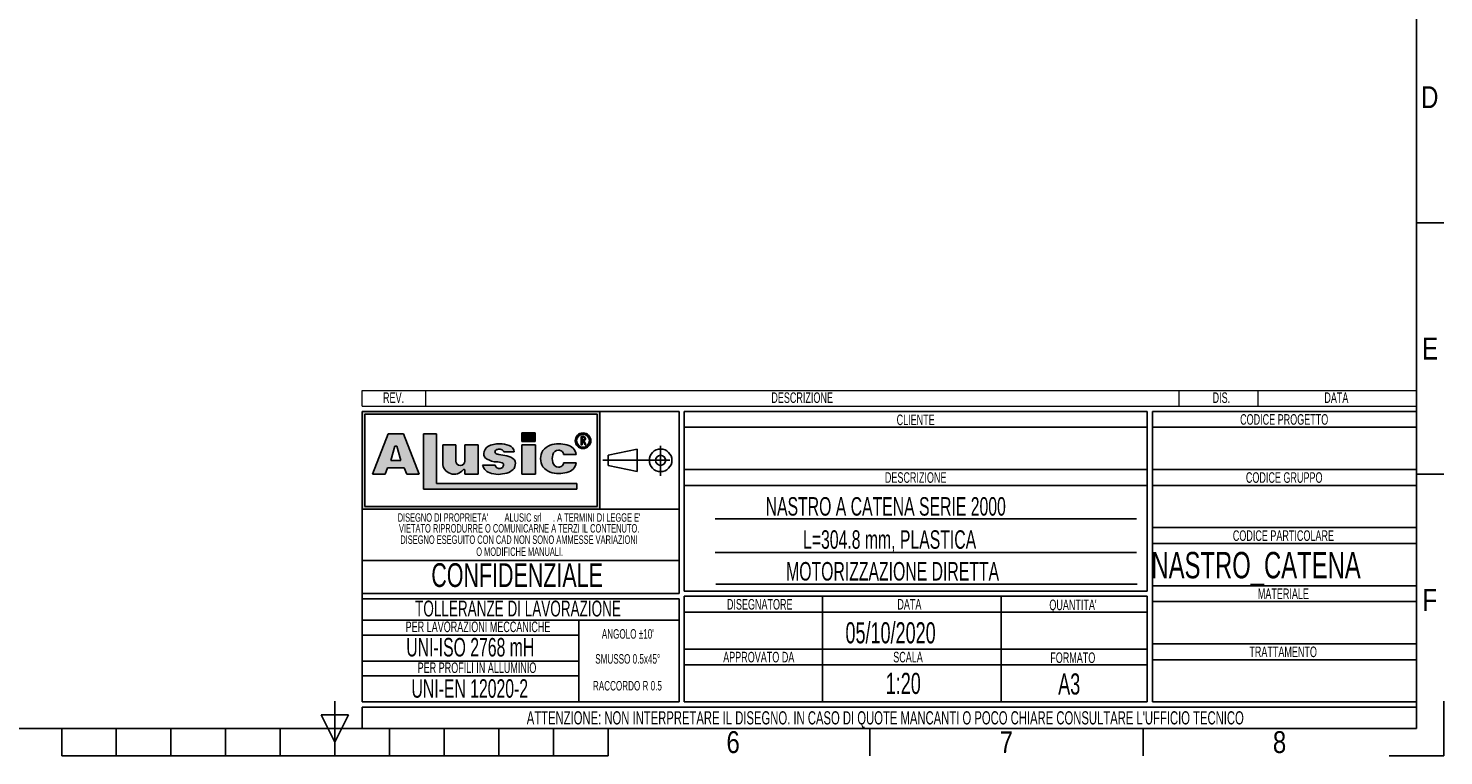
# Model space of a CAD drawing. Header units: millimetres. Extents: x 0 to 420, y 0 to 297.
# Tile 2 of 43: x 152 to 420, y 0 to 138. Entities that reach past the tile are written whole.
import ezdxf
from ezdxf.enums import TextEntityAlignment as Align

# ---------------------------------------------------------------- set-up
doc = ezdxf.new("R2010")
doc.units = ezdxf.units.MM
doc.linetypes.add('CENTERX2', pattern=[20.319999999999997, 12.7, -2.54, 2.54, -2.54])
doc.layers.add('CARTIGLIO', color=140, linetype='Continuous')
doc.styles.add('SLDTEXTSTYLE0', font='TXT', dxfattribs={"width": 0.6382978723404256})
doc.styles.add('SLDTEXTSTYLE1', font='TXT', dxfattribs={"width": 0.675})
doc.styles.add('SLDTEXTSTYLE2', font='TXT', dxfattribs={"width": 0.8214676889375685})

# ---------------------------------------------------------------- blocks, each defined once
blk = doc.blocks.new('SW_NOTE_0')
at = {"layer": 'CARTIGLIO', "color": 0, "insert": (1.968085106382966, 2.578135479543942), "char_height": 2, "attachment_point": 2, "style": 'SLDTEXTSTYLE0'}
blk.add_mtext('DIS.', dxfattribs=at)
blk = doc.blocks.new('SW_NOTE_0_1')
at = {"layer": 'CARTIGLIO', "color": 0, "insert": (7.101063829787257, 2.578135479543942), "char_height": 2, "attachment_point": 2, "style": 'SLDTEXTSTYLE0'}
blk.add_mtext('DESCRIZIONE', dxfattribs=at)
blk = doc.blocks.new('SW_NOTE_0_2')
at = {"layer": 'CARTIGLIO', "color": 0, "insert": (2.845744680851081, 2.578135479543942), "char_height": 2, "attachment_point": 2, "style": 'SLDTEXTSTYLE0'}
blk.add_mtext('DATA', dxfattribs=at)
blk = doc.blocks.new('SW_NOTE_0_3')
at = {"layer": 'CARTIGLIO', "color": 0, "insert": (2.34042553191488, 2.578135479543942), "char_height": 2, "attachment_point": 2, "style": 'SLDTEXTSTYLE0'}
blk.add_mtext('REV.', dxfattribs=at)
blk = doc.blocks.new('SW_NOTE_0_4')
at = {"layer": 'CARTIGLIO', "color": 0, "insert": (14.05585106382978, 4.511737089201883), "char_height": 3.5, "attachment_point": 2, "style": 'SLDTEXTSTYLE0'}
blk.add_mtext('UNI-EN 12020-2', dxfattribs=at)
blk = doc.blocks.new('SW_NOTE_0_5')
at = {"layer": 'CARTIGLIO', "color": 0, "insert": (13.85638297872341, 2.578135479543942), "char_height": 2, "attachment_point": 2, "style": 'SLDTEXTSTYLE0'}
blk.add_mtext('PER PROFILI IN ALLUMINIO', dxfattribs=at)
blk = doc.blocks.new('SW_NOTE_0_6')
at = {"layer": 'CARTIGLIO', "color": 0, "insert": (15.68484042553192, 4.511737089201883), "char_height": 3.5, "attachment_point": 2, "style": 'SLDTEXTSTYLE0'}
blk.add_mtext('UNI-ISO 2768 mH', dxfattribs=at)
blk = doc.blocks.new('SW_NOTE_0_7')
at = {"layer": 'CARTIGLIO', "color": 0, "insert": (18.30319148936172, 2.578135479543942), "char_height": 2, "attachment_point": 2, "style": 'SLDTEXTSTYLE0'}
blk.add_mtext('PER LAVORAZIONI MECCANICHE', dxfattribs=at)
blk = doc.blocks.new('SW_NOTE_0_8')
at = {"layer": 'CARTIGLIO', "color": 0, "insert": (8.569148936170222, 2.320321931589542), "char_height": 1.8, "attachment_point": 2, "style": 'SLDTEXTSTYLE0'}
blk.add_mtext('RACCORDO R 0.5', dxfattribs=at)
blk = doc.blocks.new('SW_NOTE_0_9')
at = {"layer": 'CARTIGLIO', "color": 0, "char_height": 1.6, "attachment_point": 2, "style": 'SLDTEXTSTYLE0'}
for s, insert in [("DISEGNO DI PROPRIETA'", (10.27659574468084, 2.062508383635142)), ('ALUSIC srl', (25.45120500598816, 2.062508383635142)), (". A TERMINI DI LEGGE E'", (39.41078027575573, 2.062508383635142))]:
    blk.add_mtext(s, dxfattribs=dict(at, insert=insert))
blk = doc.blocks.new('SW_NOTE_0_10')
at = {"layer": 'CARTIGLIO', "color": 0, "insert": (10.40425531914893, 2.062508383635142), "char_height": 1.6, "attachment_point": 2, "style": 'SLDTEXTSTYLE0'}
blk.add_mtext('O MODIFICHE MANUALI.', dxfattribs=at)
blk = doc.blocks.new('SW_NOTE_0_11')
at = {"layer": 'CARTIGLIO', "color": 0, "insert": (7.587765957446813, 2.320321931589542), "char_height": 1.8, "attachment_point": 2, "style": 'SLDTEXTSTYLE0'}
blk.add_mtext('SMUSSO 0.5x45°', dxfattribs=at)
blk = doc.blocks.new('SW_NOTE_0_12')
at = {"layer": 'CARTIGLIO', "color": 0, "insert": (27.3404255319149, 2.062508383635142), "char_height": 1.6, "attachment_point": 2, "style": 'SLDTEXTSTYLE0'}
blk.add_mtext('VIETATO RIPRODURRE O COMUNICARNE A TERZI IL CONTENUTO.', dxfattribs=at)
blk = doc.blocks.new('SW_NOTE_0_13')
at = {"layer": 'CARTIGLIO', "color": 0, "insert": (28.04255319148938, 2.062508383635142), "char_height": 1.6, "attachment_point": 2, "style": 'SLDTEXTSTYLE0'}
blk.add_mtext('DISEGNO ESEGUITO CON CAD NON SONO AMMESSE VARIAZIONI', dxfattribs=at)
blk = doc.blocks.new('SW_NOTE_0_14')
at = {"layer": 'CARTIGLIO', "color": 0, "insert": (21.07265624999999, 5.800804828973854), "char_height": 4.500000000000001, "attachment_point": 2, "style": 'SLDTEXTSTYLE1'}
blk.add_mtext('CONFIDENZIALE', dxfattribs=at)
blk = doc.blocks.new('SW_NOTE_0_15')
at = {"layer": 'CARTIGLIO', "color": 0, "insert": (23.93617021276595, 3.867203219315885), "char_height": 3, "attachment_point": 2, "style": 'SLDTEXTSTYLE0'}
blk.add_mtext('TOLLERANZE DI LAVORAZIONE', dxfattribs=at)
blk = doc.blocks.new('SW_NOTE_0_16')
at = {"layer": 'CARTIGLIO', "color": 0, "insert": (6.67819148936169, 2.320321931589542), "char_height": 1.8, "attachment_point": 2, "style": 'SLDTEXTSTYLE0'}
blk.add_mtext("ANGOLO ±10'", dxfattribs=at)
blk = doc.blocks.new('SW_NOTE_0_17')
at = {"layer": 'CARTIGLIO', "color": 0, "insert": (10.69148936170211, 2.578135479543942), "char_height": 2, "attachment_point": 2, "style": 'SLDTEXTSTYLE0'}
blk.add_mtext('CODICE PROGETTO', dxfattribs=at)
blk = doc.blocks.new('SW_NOTE_0_18')
at = {"layer": 'CARTIGLIO', "color": 0, "insert": (9.547872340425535, 2.578135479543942), "char_height": 2, "attachment_point": 2, "style": 'SLDTEXTSTYLE0'}
blk.add_mtext('CODICE GRUPPO', dxfattribs=at)
blk = doc.blocks.new('SW_NOTE_0_19')
at = {"layer": 'CARTIGLIO', "color": 0, "insert": (12.15425531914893, 2.578135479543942), "char_height": 2, "attachment_point": 2, "style": 'SLDTEXTSTYLE0'}
blk.add_mtext('CODICE PARTICOLARE', dxfattribs=at)
blk = doc.blocks.new('SW_NOTE_0_20')
at = {"layer": 'CARTIGLIO', "color": 0, "insert": (5.691489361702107, 2.578135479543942), "char_height": 2, "attachment_point": 2, "style": 'SLDTEXTSTYLE0'}
blk.add_mtext('MATERIALE', dxfattribs=at)
blk = doc.blocks.new('SW_NOTE_0_21')
at = {"layer": 'CARTIGLIO', "color": 0, "insert": (4.228723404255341, 2.578135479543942), "char_height": 2, "attachment_point": 2, "style": 'SLDTEXTSTYLE0'}
blk.add_mtext('CLIENTE', dxfattribs=at)
blk = doc.blocks.new('SW_NOTE_0_22')
at = {"layer": 'CARTIGLIO', "color": 0, "insert": (7.101063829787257, 2.578135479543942), "char_height": 2, "attachment_point": 2, "style": 'SLDTEXTSTYLE0'}
blk.add_mtext('DESCRIZIONE', dxfattribs=at)
blk = doc.blocks.new('SW_NOTE_0_23')
at = {"layer": 'CARTIGLIO', "color": 0, "insert": (5.558510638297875, 2.578135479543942), "char_height": 2, "attachment_point": 2, "style": 'SLDTEXTSTYLE0'}
blk.add_mtext("QUANTITA'", dxfattribs=at)
blk = doc.blocks.new('SW_NOTE_0_24')
at = {"layer": 'CARTIGLIO', "color": 0, "insert": (2.845744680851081, 2.578135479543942), "char_height": 2, "attachment_point": 2, "style": 'SLDTEXTSTYLE0'}
blk.add_mtext('DATA', dxfattribs=at)
blk = doc.blocks.new('SW_NOTE_0_25')
at = {"layer": 'CARTIGLIO', "color": 0, "insert": (7.606382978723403, 2.578135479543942), "char_height": 2, "attachment_point": 2, "style": 'SLDTEXTSTYLE0'}
blk.add_mtext('DISEGNATORE', dxfattribs=at)
blk = doc.blocks.new('SW_NOTE_0_26')
at = {"layer": 'CARTIGLIO', "color": 0, "insert": (5.398936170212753, 2.578135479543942), "char_height": 2, "attachment_point": 2, "style": 'SLDTEXTSTYLE0'}
blk.add_mtext('FORMATO', dxfattribs=at)
blk = doc.blocks.new('SW_NOTE_0_27')
at = {"layer": 'CARTIGLIO', "color": 0, "insert": (8.670212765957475, 2.578135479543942), "char_height": 2, "attachment_point": 2, "style": 'SLDTEXTSTYLE0'}
blk.add_mtext('APPROVATO DA', dxfattribs=at)
blk = doc.blocks.new('SW_NOTE_0_28')
at = {"layer": 'CARTIGLIO', "color": 0, "insert": (3.510638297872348, 2.578135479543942), "char_height": 2, "attachment_point": 2, "style": 'SLDTEXTSTYLE0'}
blk.add_mtext('SCALA', dxfattribs=at)
blk = doc.blocks.new('SW_NOTE_0_29')
at = {"layer": 'CARTIGLIO', "color": 0, "insert": (85.40558510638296, 3.222669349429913), "char_height": 2.5, "attachment_point": 2, "style": 'SLDTEXTSTYLE0'}
blk.add_mtext("ATTENZIONE: NON INTERPRETARE IL DISEGNO. IN CASO DI QUOTE MANCANTI O POCO CHIARE CONSULTARE L'UFFICIO TECNICO", dxfattribs=at)
blk = doc.blocks.new('SW_NOTE_0_30')
at = {"layer": 'CARTIGLIO', "color": 0, "insert": (7.526595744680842, 2.578135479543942), "char_height": 2, "attachment_point": 2, "style": 'SLDTEXTSTYLE0'}
blk.add_mtext('TRATTAMENTO', dxfattribs=at)
blk = doc.blocks.new('Cartiglio ALUSIC particolari STD')
at = {"layer": 'CARTIGLIO'}
h = blk.add_hatch(color=256, dxfattribs=at)
h.paths.add_polyline_path([(175.6752307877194, 247.7132947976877), (175.6752307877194, 229.2132947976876), (220.6752307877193, 229.2132947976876), (220.6752307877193, 247.7132947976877)], flags=0)
h.paths.add_polyline_path([(176.1752307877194, 229.7132947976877), (176.1752307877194, 247.2132947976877), (220.1752307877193, 247.2132947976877), (220.1752307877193, 229.7132947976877)], flags=0)
h = blk.add_hatch(color=256, dxfattribs=at)
h.paths.add_polyline_path([(179.9963944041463, 235.8207167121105), (180.465276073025, 237.0349162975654), (183.6345063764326, 237.0349162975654), (184.103388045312, 235.8207167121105), (186.455199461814, 235.8207167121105), (183.4874420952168, 243.5059174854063), (180.6123403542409, 243.5059174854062), (177.6445829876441, 235.8207167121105)], flags=0)
h.paths.add_polyline_path([(181.1002992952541, 238.4359343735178), (181.8750070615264, 241.1689926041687), (182.2247753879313, 241.1689926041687), (182.9994831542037, 238.4359343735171)], flags=0)
for points in [[(189.726070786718, 243.5099477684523), (187.2568362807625, 243.5099477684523), (187.2568362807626, 232.9839336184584), (216.346566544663, 232.9839336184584), (216.346566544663, 234.0739837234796), (189.726070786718, 234.0739837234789)], [(205.9157645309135, 243.6451419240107), (205.9157645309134, 242.0388308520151), (208.4026610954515, 242.0388308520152), (208.4026610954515, 243.6451419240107)], [(208.4880238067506, 241.3950893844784), (205.9157645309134, 241.3950893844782), (205.9157645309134, 235.8207167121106), (208.4880238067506, 235.8207167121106)]]:
    blk.add_hatch(color=256, dxfattribs=at).paths.add_polyline_path(points, flags=0)
h = blk.add_hatch(color=256, dxfattribs=at)
edge = h.paths.add_edge_path(flags=0)
edge.add_arc((194.2619790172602, 238.3328699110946), 0.8721260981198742, 180, 360, ccw=False)
edge.add_line((193.3898529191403, 238.3328699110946), (193.3898529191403, 241.3950893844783))
edge.add_line((193.3898529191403, 241.3950893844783), (190.9285191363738, 241.3950893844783))
edge.add_line((190.9285191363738, 241.3950893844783), (190.9285191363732, 237.9783312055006))
edge.add_arc((193.0861336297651, 237.9783312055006), 2.157614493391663, 180, 321.9680973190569)
edge.add_arc((194.9391651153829, 236.5289220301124), 0.1949400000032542, 3.751097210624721e-10, 141.9680973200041, ccw=False)
edge.add_line((195.1341051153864, 236.5289220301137), (195.1341051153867, 235.8207167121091))
edge.add_line((195.1341051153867, 235.8207167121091), (197.6148195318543, 235.8207167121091))
edge.add_line((197.6148195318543, 235.8207167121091), (197.6148195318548, 241.3950893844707))
edge.add_line((197.6148195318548, 241.3950893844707), (195.1341051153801, 241.3950893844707))
edge.add_line((195.1341051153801, 241.3950893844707), (195.1341051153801, 238.3328699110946))
h = blk.add_hatch(color=256, dxfattribs=at)
edge = h.paths.add_edge_path(flags=0)
edge.add_line((201.4260816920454, 235.8017439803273), (202.6657446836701, 235.9456470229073))
edge.add_arc((202.329266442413, 238.631519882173), 2.706867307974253, 277.1406456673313, 311.0032214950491)
edge.add_arc((203.4500368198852, 237.5679483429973), 1.178212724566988, 303.7868133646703, 347.8980612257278)
edge.add_arc((202.7591436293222, 237.8600682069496), 1.920162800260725, 343.693523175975, 381.4193527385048)
edge.add_arc((202.6211329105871, 236.5671389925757), 2.77207698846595, 46.00269433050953, 81.2509677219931)
edge.add_arc((194.8645641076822, 197.2610710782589), 42.83386613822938, 78.993004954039, 81.01866969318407)
edge.add_arc((201.791685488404, 241.2254031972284), 1.672976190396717, 238.7770991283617, 261.74465207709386, ccw=False)
edge.add_arc((201.2153024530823, 240.0677304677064), 0.3988810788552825, 114.64010585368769, 223.1865854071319, ccw=False)
edge.add_arc((201.6334056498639, 239.1857459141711), 1.374925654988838, 90.51660503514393, 115.1534325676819, ccw=False)
edge.add_arc((201.6831021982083, 239.5760411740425), 0.986530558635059, 50.694882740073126, 93.60864602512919, ccw=False)
edge.add_arc((201.9697940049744, 239.9445101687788), 0.519939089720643, 14.547573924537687, 49.4198797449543, ccw=False)
edge.add_line((202.4730635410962, 240.0751104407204), (204.4675927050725, 240.0751104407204))
edge.add_arc((203.0576035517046, 239.9357336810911), 1.416861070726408, 5.64532107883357, 71.38339334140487)
edge.add_arc((201.7960014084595, 236.355567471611), 5.212710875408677, 70.80435731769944, 90.86664277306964)
edge.add_arc((201.3918249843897, 237.7332340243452), 3.848224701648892, 85.15036290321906, 119.91204055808)
edge.add_arc((200.4630711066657, 239.596929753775), 1.774008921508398, 123.9309471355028, 174.9914571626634)
edge.add_arc((199.7112523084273, 239.6370426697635), 1.021881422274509, 173.5516105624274, 249.3813116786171)
edge.add_arc((201.1522143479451, 241.6000363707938), 3.430150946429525, 238.332046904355, 269.1908231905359)
edge.add_arc((201.2712411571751, 236.022650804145), 2.154096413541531, 64.99796384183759, 94.45891481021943, ccw=False)
edge.add_arc((202.0592687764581, 237.5956085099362), 0.398545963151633, -35.58612148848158, 72.11412463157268, ccw=False)
edge.add_arc((201.6903477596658, 237.6535955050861), 0.7512299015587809, 245.201083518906, 337.29941344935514, ccw=False)
edge.add_arc((201.6384661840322, 237.7297070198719), 0.8024620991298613, 192.55915917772, 250.8523518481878, ccw=False)
edge.add_line((200.8552053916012, 237.5552136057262), (198.4723136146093, 237.5552136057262))
edge.add_arc((200.5696156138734, 238.1164948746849), 2.1711085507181, 194.982434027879, 258.3364147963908)
edge.add_line((200.1306936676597, 235.9902164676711), (201.4260816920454, 235.8017439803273))
h = blk.add_hatch(color=256, dxfattribs=at)
edge = h.paths.add_edge_path(flags=0)
edge.add_arc((212.8489752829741, 238.2774034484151), 1.095489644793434, 191.1589777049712, 269.92854925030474, ccw=False)
edge.add_arc((213.9973597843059, 238.7808861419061), 2.335462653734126, 162.1599290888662, 197.8400709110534, ccw=False)
edge.add_arc((212.8489752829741, 239.284368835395), 1.095489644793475, 90.0714507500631, 168.8410222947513, ccw=False)
edge.add_arc((212.9558587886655, 239.5292842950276), 0.8574339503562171, 2.5666577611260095, 97.25285314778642, ccw=False)
edge.add_line((213.8124325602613, 239.5676816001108), (216.1889448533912, 239.5676816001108))
edge.add_arc((214.1254209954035, 239.3204036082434), 2.078287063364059, 6.833333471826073, 81.00039250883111)
edge.add_arc((213.0403652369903, 236.4056797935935), 5.163706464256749, 74.15176759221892, 91.31975036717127)
edge.add_arc((212.577937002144, 238.1509364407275), 3.434301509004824, 84.2596919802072, 140.8312604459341)
edge.add_arc((212.2748599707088, 238.7808861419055), 2.817144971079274, 146.8823062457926, 213.1176937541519)
edge.add_arc((212.5779370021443, 239.4108358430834), 3.434301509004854, 219.1687395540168, 275.7403080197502)
edge.add_arc((213.0403652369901, 241.1560924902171), 5.163706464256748, 268.6802496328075, 285.8482324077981)
edge.add_arc((214.1254209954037, 238.2413686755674), 2.078287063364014, 278.9996074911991, 353.1666665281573)
edge.add_line((216.1889448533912, 237.9940906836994), (213.8124325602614, 237.9940906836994))
edge.add_arc((212.9558587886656, 238.0324879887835), 0.8574339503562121, 262.7471468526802, 357.4333422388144, ccw=False)
h = blk.add_hatch(color=256, dxfattribs=at)
edge = h.paths.add_edge_path(flags=0)
edge.add_arc((217.4963133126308, 242.1652733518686), 1.479868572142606, 0, 360)
edge = h.paths.add_edge_path(flags=0)
edge.add_arc((217.4963133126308, 242.1652733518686), 1.214864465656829, 0, 360)
h = blk.add_hatch(color=256, dxfattribs=at)
edge = h.paths.add_edge_path(flags=0)
edge.add_arc((217.5944506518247, 242.5818626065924), 0.3723980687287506, 277.1406326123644, 450.0000000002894)
edge.add_line((217.5944506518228, 242.9542606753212), (217.1543350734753, 242.9542606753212))
edge.add_line((217.1543350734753, 242.9542606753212), (217.1543350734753, 241.4023140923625))
edge.add_line((217.1543350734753, 241.4023140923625), (217.3097420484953, 241.4023140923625))
edge.add_line((217.3097420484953, 241.4023140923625), (217.3097420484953, 242.2094645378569))
edge.add_line((217.3097420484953, 242.2094645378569), (217.4681345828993, 242.2094645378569))
edge.add_line((217.4681345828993, 242.2094645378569), (217.8753428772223, 241.4023140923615))
edge.add_line((217.8753428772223, 241.4023140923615), (218.0494071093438, 241.4023140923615))
edge.add_line((218.0494071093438, 241.4023140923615), (217.6407416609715, 242.212352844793))
edge = h.paths.add_edge_path(flags=0)
edge.add_line((217.3097420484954, 242.7988537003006), (217.5944506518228, 242.7988537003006))
edge.add_arc((217.5944506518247, 242.5818626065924), 0.2169910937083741, -90.00000000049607, 90.00000000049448, ccw=False)
edge.add_line((217.5944506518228, 242.3648715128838), (217.3097420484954, 242.3648715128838))
edge.add_line((217.3097420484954, 242.3648715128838), (217.3097420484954, 242.7988537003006))
at = {"color": 161, "linetype": 'Continuous', "lineweight": 18}
for p, q in [((175.6752307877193, 248.7132947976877), (175.6752307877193, 251.7132947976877)), ((175.6752307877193, 251.7132947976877), (375.3252307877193, 251.7132947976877)), ((187.6752307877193, 251.7132947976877), (187.6752307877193, 248.7132947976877)), ((330.3252307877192, 251.7132947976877), (330.3252307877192, 248.7132947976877)), ((345.3252307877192, 251.7132947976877), (345.3252307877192, 248.7132947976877)), ((375.3252307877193, 248.7132947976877), (375.3252307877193, 251.7132947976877)), ((175.6752307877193, 248.7132947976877), (375.3252307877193, 248.7132947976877))]:
    blk.add_line(p, q, dxfattribs=at)
at = {"layer": 'CARTIGLIO'}
for p, q in [((175.6752307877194, 247.7132947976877), (175.6752307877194, 229.2132947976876)), ((175.6752307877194, 247.7132947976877), (175.6752307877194, 192.7132947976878)), ((235.6752307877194, 247.7132947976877), (175.6752307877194, 247.7132947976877)), ((220.6752307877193, 247.7132947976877), (175.6752307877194, 247.7132947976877)), ((175.6752307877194, 247.7132947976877), (175.6752307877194, 229.2132947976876)), ((175.6752307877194, 247.7132947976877), (175.6752307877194, 213.2641084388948)), ((176.1752307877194, 229.7132947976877), (176.1752307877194, 247.2132947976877)), ((176.1752307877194, 247.2132947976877), (176.1752307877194, 229.7132947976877)), ((176.1752307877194, 247.2132947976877), (220.1752307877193, 247.2132947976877)), ((220.1752307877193, 247.2132947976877), (176.1752307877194, 247.2132947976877)), ((220.1752307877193, 247.2132947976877), (220.1752307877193, 229.7132947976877)), ((220.1752307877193, 229.7132947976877), (220.1752307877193, 247.2132947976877)), ((220.6752307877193, 229.2132947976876), (220.6752307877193, 247.7132947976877)), ((220.6752307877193, 247.7132947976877), (220.6752307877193, 229.2132947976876)), ((235.6752307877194, 213.2641084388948), (235.6752307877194, 247.7132947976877)), ((324.3252307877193, 247.7132947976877), (236.6752307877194, 247.7132947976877)), ((236.6752307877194, 247.7132947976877), (236.6752307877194, 213.7132947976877)), ((324.3252307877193, 213.7132947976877), (324.3252307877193, 247.7132947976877)), ((375.3252307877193, 247.7132947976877), (325.3252307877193, 247.7132947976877)), ((325.3252307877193, 247.7132947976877), (325.3252307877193, 192.7132947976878)), ((375.3252307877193, 192.7132947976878), (375.3252307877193, 247.7132947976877)), ((236.6752307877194, 244.7132947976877), (324.3252307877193, 244.7132947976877)), ((325.3252307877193, 244.7132947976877), (375.3252307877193, 244.7132947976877)), ((180.6123403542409, 243.5059174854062), (177.6445829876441, 235.8207167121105)), ((177.6445829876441, 235.8207167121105), (180.6123403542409, 243.5059174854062)), ((183.4874420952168, 243.5059174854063), (180.6123403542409, 243.5059174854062)), ((180.6123403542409, 243.5059174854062), (183.4874420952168, 243.5059174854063)), ((186.455199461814, 235.8207167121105), (183.4874420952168, 243.5059174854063)), ((186.455199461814, 235.8207167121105), (183.4874420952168, 243.5059174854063)), ((189.726070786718, 243.5099477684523), (187.2568362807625, 243.5099477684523)), ((187.2568362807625, 243.5099477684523), (187.2568362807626, 232.9839336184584)), ((189.726070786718, 243.5099477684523), (187.2568362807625, 243.5099477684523)), ((187.2568362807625, 243.5099477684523), (187.2568362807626, 232.9839336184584)), ((189.726070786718, 234.0739837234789), (189.726070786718, 243.5099477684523)), ((189.726070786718, 234.0739837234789), (189.726070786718, 243.5099477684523)), ((190.9285191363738, 241.3950893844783), (190.9285191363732, 237.9783312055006)), ((193.3898529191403, 241.3950893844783), (190.9285191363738, 241.3950893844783)), ((193.3898529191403, 241.3950893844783), (190.9285191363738, 241.3950893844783)), ((190.9285191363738, 241.3950893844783), (190.9285191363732, 237.9783312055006)), ((193.3898529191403, 238.3328699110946), (193.3898529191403, 241.3950893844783)), ((193.3898529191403, 241.3950893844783), (193.3898529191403, 238.3328699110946)), ((197.6148195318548, 241.3950893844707), (195.1341051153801, 241.3950893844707)), ((195.1341051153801, 241.3950893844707), (195.1341051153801, 238.3328699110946)), ((195.1341051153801, 241.3950893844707), (195.1341051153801, 238.3328699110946)), ((197.6148195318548, 241.3950893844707), (195.1341051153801, 241.3950893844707)), ((197.6148195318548, 241.3950893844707), (197.6148195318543, 235.8207167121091)), ((197.6148195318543, 235.8207167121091), (197.6148195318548, 241.3950893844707)), ((208.4026610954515, 243.6451419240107), (205.9157645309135, 243.6451419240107)), ((205.9157645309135, 243.6451419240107), (205.9157645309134, 242.0388308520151)), ((205.9157645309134, 242.0388308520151), (205.9157645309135, 243.6451419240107)), ((205.9157645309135, 243.6451419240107), (208.4026610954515, 243.6451419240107)), ((205.9157645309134, 242.0388308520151), (208.4026610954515, 242.0388308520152)), ((208.4026610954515, 242.0388308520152), (205.9157645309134, 242.0388308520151)), ((208.4880238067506, 241.3950893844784), (205.9157645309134, 241.3950893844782)), ((205.9157645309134, 241.3950893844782), (205.9157645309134, 235.8207167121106)), ((205.9157645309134, 241.3950893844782), (208.4880238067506, 241.3950893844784)), ((205.9157645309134, 235.8207167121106), (205.9157645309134, 241.3950893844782)), ((208.4026610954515, 243.6451419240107), (208.4026610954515, 242.0388308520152)), ((208.4026610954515, 242.0388308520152), (208.4026610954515, 243.6451419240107)), ((208.4880238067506, 235.8207167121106), (208.4880238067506, 241.3950893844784)), ((208.4880238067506, 241.3950893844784), (208.4880238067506, 235.8207167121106)), ((217.1543350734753, 241.4023140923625), (217.1543350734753, 242.9542606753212)), ((217.1543350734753, 241.4023140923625), (217.1543350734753, 242.9542606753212)), ((217.1543350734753, 242.9542606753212), (217.5944506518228, 242.9542606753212)), ((217.1543350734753, 242.9542606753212), (217.5944506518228, 242.9542606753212)), ((217.1543350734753, 241.4023140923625), (217.3097420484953, 241.4023140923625)), ((217.3097420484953, 241.4023140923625), (217.1543350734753, 241.4023140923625)), ((217.3097420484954, 242.7988537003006), (217.5944506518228, 242.7988537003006)), ((217.3097420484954, 242.3648715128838), (217.3097420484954, 242.7988537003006)), ((217.3097420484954, 242.3648715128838), (217.3097420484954, 242.7988537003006)), ((217.3097420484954, 242.7988537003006), (217.5944506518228, 242.7988537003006)), ((217.3097420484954, 242.3648715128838), (217.5944506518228, 242.3648715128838)), ((217.5944506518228, 242.3648715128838), (217.3097420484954, 242.3648715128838)), ((217.3097420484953, 242.2094645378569), (217.3097420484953, 241.4023140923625)), ((217.3097420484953, 241.4023140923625), (217.3097420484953, 242.2094645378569)), ((217.4681345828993, 242.2094645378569), (217.3097420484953, 242.2094645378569)), ((217.3097420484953, 242.2094645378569), (217.4681345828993, 242.2094645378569)), ((217.8753428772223, 241.4023140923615), (217.4681345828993, 242.2094645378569)), ((217.4681345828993, 242.2094645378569), (217.8753428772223, 241.4023140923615)), ((217.6407416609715, 242.212352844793), (218.0494071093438, 241.4023140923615)), ((217.6407416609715, 242.212352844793), (218.0494071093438, 241.4023140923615)), ((217.8753428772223, 241.4023140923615), (218.0494071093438, 241.4023140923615)), ((218.0494071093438, 241.4023140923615), (217.8753428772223, 241.4023140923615)), ((181.1002992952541, 238.4359343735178), (181.8750070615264, 241.1689926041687)), ((181.8750070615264, 241.1689926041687), (181.1002992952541, 238.4359343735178)), ((181.8750070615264, 241.1689926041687), (182.2247753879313, 241.1689926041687)), ((181.8750070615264, 241.1689926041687), (182.2247753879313, 241.1689926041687)), ((182.2247753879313, 241.1689926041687), (182.9994831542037, 238.4359343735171)), ((182.2247753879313, 241.1689926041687), (182.9994831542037, 238.4359343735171)), ((202.4730635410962, 240.0751104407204), (204.4675927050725, 240.0751104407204)), ((204.4675927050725, 240.0751104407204), (202.4730635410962, 240.0751104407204)), ((213.8124325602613, 239.5676816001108), (216.1889448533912, 239.5676816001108)), ((213.8124325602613, 239.5676816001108), (216.1889448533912, 239.5676816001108)), ((222.2665680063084, 239.420334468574), (227.759141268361, 240.6015329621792)), ((222.2665680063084, 239.420334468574), (222.2665680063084, 237.5062551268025)), ((227.759141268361, 240.6015329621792), (227.7591412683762, 236.3250566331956)), ((179.9963944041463, 235.8207167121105), (180.465276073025, 237.0349162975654)), ((179.9963944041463, 235.8207167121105), (180.465276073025, 237.0349162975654)), ((180.465276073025, 237.0349162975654), (183.6345063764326, 237.0349162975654)), ((180.465276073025, 237.0349162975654), (183.6345063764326, 237.0349162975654)), ((182.9994831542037, 238.4359343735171), (181.1002992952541, 238.4359343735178)), ((181.1002992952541, 238.4359343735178), (182.9994831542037, 238.4359343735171)), ((184.103388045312, 235.8207167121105), (183.6345063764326, 237.0349162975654)), ((183.6345063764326, 237.0349162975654), (184.103388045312, 235.8207167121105)), ((195.1341051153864, 236.5289220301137), (195.1341051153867, 235.8207167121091)), ((195.1341051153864, 236.5289220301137), (195.1341051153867, 235.8207167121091)), ((200.8552053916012, 237.5552136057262), (198.4723136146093, 237.5552136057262)), ((200.8552053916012, 237.5552136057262), (198.4723136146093, 237.5552136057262)), ((200.1306936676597, 235.9902164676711), (201.4260816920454, 235.8017439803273)), ((200.1306936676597, 235.9902164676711), (201.4260816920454, 235.8017439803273)), ((201.4260816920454, 235.8017439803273), (202.6657446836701, 235.9456470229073)), ((201.4260816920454, 235.8017439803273), (202.6657446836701, 235.9456470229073)), ((216.1889448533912, 237.9940906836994), (213.8124325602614, 237.9940906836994)), ((213.8124325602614, 237.9940906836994), (216.1889448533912, 237.9940906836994)), ((222.2665680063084, 237.5062551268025), (227.7591412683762, 236.3250566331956)), ((236.6752307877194, 236.7132947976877), (324.3252307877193, 236.7132947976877)), ((325.3252307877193, 236.7132947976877), (375.3252307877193, 236.7132947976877)), ((177.6445829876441, 235.8207167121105), (179.9963944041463, 235.8207167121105)), ((177.6445829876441, 235.8207167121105), (179.9963944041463, 235.8207167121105)), ((184.103388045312, 235.8207167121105), (186.455199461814, 235.8207167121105)), ((184.103388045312, 235.8207167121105), (186.455199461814, 235.8207167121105)), ((216.346566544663, 234.0739837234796), (189.726070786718, 234.0739837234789)), ((216.346566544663, 234.0739837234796), (189.726070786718, 234.0739837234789)), ((195.1341051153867, 235.8207167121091), (197.6148195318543, 235.8207167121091)), ((197.6148195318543, 235.8207167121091), (195.1341051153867, 235.8207167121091)), ((205.9157645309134, 235.8207167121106), (208.4880238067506, 235.8207167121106)), ((208.4880238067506, 235.8207167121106), (205.9157645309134, 235.8207167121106)), ((216.346566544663, 232.9839336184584), (216.346566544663, 234.0739837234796)), ((216.346566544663, 232.9839336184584), (216.346566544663, 234.0739837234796)), ((236.6752307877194, 233.7132947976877), (324.3252307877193, 233.7132947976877)), ((325.3252307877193, 233.7132947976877), (375.3252307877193, 233.7132947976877)), ((187.2568362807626, 232.9839336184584), (216.346566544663, 232.9839336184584)), ((187.2568362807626, 232.9839336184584), (216.346566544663, 232.9839336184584)), ((175.6752307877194, 229.2132947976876), (220.6752307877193, 229.2132947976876)), ((175.6752307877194, 229.2132947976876), (235.6752307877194, 229.2132947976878)), ((220.1752307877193, 229.7132947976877), (176.1752307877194, 229.7132947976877)), ((176.1752307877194, 229.7132947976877), (220.1752307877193, 229.7132947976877)), ((322.3252307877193, 227.3799614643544), (242.5002307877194, 227.3799614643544)), ((325.3252307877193, 225.7132947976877), (375.3252307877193, 225.7132947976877)), ((325.3252307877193, 222.7132947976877), (375.3252307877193, 222.7132947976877)), ((242.5002307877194, 221.0217416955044), (322.3252307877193, 221.0217416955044)), ((235.6752307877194, 219.4779138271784), (175.6752307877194, 219.4779138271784)), ((242.6228336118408, 215.0313303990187), (322.4478336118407, 215.0313303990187)), ((325.3252307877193, 214.7132947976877), (375.3252307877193, 214.7132947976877)), ((235.6752307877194, 213.2641084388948), (175.6752307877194, 213.2641084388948)), ((175.6752307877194, 212.2641084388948), (235.6752307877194, 212.2641084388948)), ((175.6752307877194, 212.2641084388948), (175.6752307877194, 192.7132947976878)), ((235.6752307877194, 192.7132947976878), (235.6752307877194, 212.2641084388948)), ((236.6752307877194, 213.7132947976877), (324.3252307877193, 213.7132947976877)), ((236.6752307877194, 212.7132947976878), (324.3252307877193, 212.7132947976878)), ((236.6752307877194, 192.7132947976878), (236.6752307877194, 212.7132947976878)), ((262.8472277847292, 212.7132947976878), (262.8472277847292, 192.7132947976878)), ((296.6722277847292, 212.7132947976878), (296.6722277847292, 192.7132947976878)), ((324.3252307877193, 212.7132947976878), (324.3252307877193, 192.7132947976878)), ((236.6752307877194, 209.7132947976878), (324.3252307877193, 209.7132947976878)), ((325.3252307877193, 211.7132947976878), (375.3252307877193, 211.7132947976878)), ((235.6612716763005, 208.2042541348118), (175.6612716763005, 208.2042541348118)), ((216.684767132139, 192.7132947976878), (216.684767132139, 208.2042541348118)), ((175.6752307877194, 205.3858848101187), (216.684767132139, 205.3858848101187)), ((236.6752307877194, 202.7132947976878), (324.3252307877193, 202.7132947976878)), ((325.3252307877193, 203.7132947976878), (375.3252307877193, 203.7132947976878)), ((216.684767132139, 200.4587744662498), (175.6752307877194, 200.4587744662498)), ((236.6752307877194, 199.7132947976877), (324.3252307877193, 199.7132947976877)), ((325.3252307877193, 200.7132947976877), (375.3252307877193, 200.7132947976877)), ((175.6891898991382, 197.6792182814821), (216.6987262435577, 197.6792182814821)), ((175.6752307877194, 192.7132947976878), (235.6752307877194, 192.7132947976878)), ((375.3252307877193, 191.7132947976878), (175.6752307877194, 191.7132947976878)), ((175.6752307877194, 191.7132947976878), (175.6752307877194, 187.7132947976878)), ((324.3252307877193, 192.7132947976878), (236.6752307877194, 192.7132947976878)), ((325.3252307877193, 192.7132947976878), (375.3252307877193, 192.7132947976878)), ((375.3252307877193, 187.7132947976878), (375.3252307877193, 191.7132947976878)), ((175.6752307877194, 187.7132947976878), (375.3252307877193, 187.7132947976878))]:
    blk.add_line(p, q, dxfattribs=at)
at = {"layer": 'CARTIGLIO', "linetype": 'CENTERX2'}
for p, q in [((232.1939749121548, 241.2151324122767), (232.1939749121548, 235.5497603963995)), ((221.2625504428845, 238.4632947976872), (235.0879111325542, 238.4632947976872))]:
    blk.add_line(p, q, dxfattribs=at)
at = {"layer": 'CARTIGLIO', "linetype": 'Continuous'}
blk.add_line((175.6736628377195, 187.7132947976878), (375.3252307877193, 187.7132947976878), dxfattribs=at)
at = {"layer": 'CARTIGLIO'}
for centre, radius in [((217.4963133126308, 242.1652733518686), 1.479868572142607), ((217.4963133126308, 242.1652733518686), 1.479868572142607), ((217.4963133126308, 242.1652733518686), 1.214864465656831), ((217.4963133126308, 242.1652733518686), 1.214864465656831), ((232.1939749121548, 238.4632947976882), 2.138238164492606), ((232.1939749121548, 238.4632947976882), 0.9570396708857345)]:
    blk.add_circle(centre, radius, dxfattribs=at)
for centre, radius, start, end in [((201.3918249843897, 237.7332340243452), 3.848224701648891, 85.15036290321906, 119.91204055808), ((201.3918249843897, 237.7332340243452), 3.848224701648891, 85.15036290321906, 119.91204055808), ((201.7960014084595, 236.355567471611), 5.212710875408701, 70.80435731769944, 90.86664277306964), ((201.7960014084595, 236.355567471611), 5.212710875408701, 70.80435731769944, 90.86664277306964), ((203.0576035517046, 239.9357336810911), 1.416861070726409, 5.64532107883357, 71.38339334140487), ((203.0576035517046, 239.9357336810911), 1.416861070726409, 5.64532107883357, 71.38339334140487), ((212.577937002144, 238.1509364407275), 3.434301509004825, 84.2596919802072, 140.8312604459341), ((212.577937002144, 238.1509364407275), 3.434301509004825, 84.2596919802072, 140.8312604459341), ((213.0403652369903, 236.4056797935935), 5.163706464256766, 74.15176759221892, 91.31975036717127), ((213.0403652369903, 236.4056797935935), 5.163706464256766, 74.15176759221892, 91.31975036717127), ((214.1254209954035, 239.3204036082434), 2.078287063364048, 6.833333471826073, 81.00039250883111), ((214.1254209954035, 239.3204036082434), 2.078287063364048, 6.833333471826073, 81.00039250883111), ((217.5944506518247, 242.5818626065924), 0.3723980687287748, 277.1406326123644, 90.00000000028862), ((217.5944506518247, 242.5818626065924), 0.3723980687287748, 277.1406326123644, 90.00000000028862), ((217.5944506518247, 242.5818626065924), 0.2169910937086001, 269.9999999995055, 90.00000000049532), ((217.5944506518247, 242.5818626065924), 0.2169910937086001, 269.9999999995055, 90.00000000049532), ((199.7112523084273, 239.6370426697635), 1.021881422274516, 173.5516105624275, 249.381311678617), ((199.7112523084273, 239.6370426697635), 1.021881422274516, 173.5516105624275, 249.381311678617), ((200.4630711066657, 239.596929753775), 1.774008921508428, 123.9309471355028, 174.9914571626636), ((200.4630711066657, 239.596929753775), 1.774008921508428, 123.9309471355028, 174.9914571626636), ((201.1522143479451, 241.6000363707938), 3.430150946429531, 238.332046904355, 269.1908231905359), ((201.1522143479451, 241.6000363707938), 3.430150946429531, 238.332046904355, 269.1908231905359), ((201.2153024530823, 240.0677304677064), 0.3988810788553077, 114.6401058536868, 223.1865854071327), ((201.2153024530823, 240.0677304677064), 0.3988810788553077, 114.6401058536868, 223.1865854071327), ((201.791685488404, 241.2254031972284), 1.672976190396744, 238.7770991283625, 261.7446520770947), ((201.791685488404, 241.2254031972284), 1.672976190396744, 238.7770991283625, 261.7446520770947), ((201.6334056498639, 239.1857459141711), 1.374925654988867, 90.51660503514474, 115.1534325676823), ((201.6334056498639, 239.1857459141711), 1.374925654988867, 90.51660503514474, 115.1534325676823), ((194.8645641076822, 197.2610710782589), 42.8338661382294, 78.993004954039, 81.01866969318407), ((194.8645641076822, 197.2610710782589), 42.8338661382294, 78.993004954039, 81.01866969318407), ((201.6831021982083, 239.5760411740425), 0.9865305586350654, 50.69488274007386, 93.60864602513), ((201.6831021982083, 239.5760411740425), 0.9865305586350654, 50.69488274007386, 93.60864602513), ((201.9697940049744, 239.9445101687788), 0.5199390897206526, 14.54757392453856, 49.41987974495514), ((201.9697940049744, 239.9445101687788), 0.5199390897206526, 14.54757392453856, 49.41987974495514), ((202.6211329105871, 236.5671389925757), 2.772076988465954, 46.00269433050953, 81.2509677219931), ((202.6211329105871, 236.5671389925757), 2.772076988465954, 46.00269433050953, 81.2509677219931), ((212.2748599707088, 238.7808861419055), 2.81714497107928, 146.8823062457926, 213.1176937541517), ((212.2748599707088, 238.7808861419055), 2.81714497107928, 146.8823062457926, 213.1176937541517), ((213.9973597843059, 238.7808861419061), 2.335462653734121, 162.159929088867, 197.8400709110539), ((213.9973597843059, 238.7808861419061), 2.335462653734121, 162.159929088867, 197.8400709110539), ((212.8489752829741, 239.284368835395), 1.09548964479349, 90.07145075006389, 168.8410222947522), ((212.8489752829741, 239.284368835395), 1.09548964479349, 90.07145075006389, 168.8410222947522), ((212.9558587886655, 239.5292842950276), 0.8574339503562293, 2.566657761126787, 97.25285314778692), ((212.9558587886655, 239.5292842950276), 0.8574339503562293, 2.566657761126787, 97.25285314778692), ((193.0861336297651, 237.9783312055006), 2.157614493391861, 180, 321.9680973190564), ((193.0861336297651, 237.9783312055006), 2.157614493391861, 180, 321.9680973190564), ((194.2619790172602, 238.3328699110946), 0.872126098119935, 180, 0), ((194.2619790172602, 238.3328699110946), 0.872126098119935, 180, 0), ((194.9391651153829, 236.5289220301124), 0.1949400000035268, 3.759104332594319e-10, 141.9680973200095), ((194.9391651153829, 236.5289220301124), 0.1949400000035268, 3.759104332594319e-10, 141.9680973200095), ((200.5696156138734, 238.1164948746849), 2.171108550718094, 194.982434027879, 258.3364147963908), ((200.5696156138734, 238.1164948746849), 2.171108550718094, 194.982434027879, 258.3364147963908), ((201.6384661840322, 237.7297070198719), 0.8024620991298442, 192.5591591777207, 250.8523518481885), ((201.6384661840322, 237.7297070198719), 0.8024620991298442, 192.5591591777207, 250.8523518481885), ((201.2712411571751, 236.022650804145), 2.154096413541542, 64.99796384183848, 94.45891481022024), ((201.2712411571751, 236.022650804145), 2.154096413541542, 64.99796384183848, 94.45891481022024), ((201.6903477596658, 237.6535955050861), 0.7512299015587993, 245.2010835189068, 337.299413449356), ((201.6903477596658, 237.6535955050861), 0.7512299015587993, 245.2010835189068, 337.299413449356), ((202.0592687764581, 237.5956085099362), 0.3985459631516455, 324.4138785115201, 72.11412463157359), ((202.0592687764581, 237.5956085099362), 0.3985459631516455, 324.4138785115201, 72.11412463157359), ((202.329266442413, 238.631519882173), 2.706867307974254, 277.1406456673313, 311.0032214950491), ((202.329266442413, 238.631519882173), 2.706867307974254, 277.1406456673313, 311.0032214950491), ((203.4500368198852, 237.5679483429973), 1.178212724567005, 303.7868133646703, 347.898061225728), ((203.4500368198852, 237.5679483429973), 1.178212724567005, 303.7868133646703, 347.898061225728), ((202.7591436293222, 237.8600682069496), 1.920162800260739, 343.6935231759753, 21.41935273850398), ((202.7591436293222, 237.8600682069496), 1.920162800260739, 343.6935231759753, 21.41935273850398), ((212.5779370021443, 239.4108358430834), 3.434301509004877, 219.1687395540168, 275.7403080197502), ((212.5779370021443, 239.4108358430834), 3.434301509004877, 219.1687395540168, 275.7403080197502), ((212.8489752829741, 238.2774034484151), 1.095489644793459, 191.1589777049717, 269.9285492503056), ((212.8489752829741, 238.2774034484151), 1.095489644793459, 191.1589777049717, 269.9285492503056), ((212.9558587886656, 238.0324879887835), 0.8574339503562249, 262.7471468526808, 357.4333422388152), ((212.9558587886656, 238.0324879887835), 0.8574339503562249, 262.7471468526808, 357.4333422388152), ((213.0403652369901, 241.1560924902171), 5.163706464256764, 268.6802496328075, 285.8482324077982), ((213.0403652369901, 241.1560924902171), 5.163706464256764, 268.6802496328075, 285.8482324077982), ((214.1254209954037, 238.2413686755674), 2.078287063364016, 278.9996074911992, 353.1666665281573), ((214.1254209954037, 238.2413686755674), 2.078287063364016, 278.9996074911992, 353.1666665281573)]:
    blk.add_arc(centre, radius, start, end, dxfattribs=at)
at = {"layer": 'CARTIGLIO', "color": 140}
for name, p in [('SW_NOTE_0_3', (179.2724530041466, 248.75167344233)), ('SW_NOTE_0_1', (251.8960644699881, 248.75167344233)), ('SW_NOTE_0', (336.4240000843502, 248.75167344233)), ('SW_NOTE_0_2', (357.3252307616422, 248.75167344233)), ('SW_NOTE_0_21', (276.2668975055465, 244.5549423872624)), ('SW_NOTE_0_17', (339.5988422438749, 244.6271836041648)), ('SW_NOTE_0_22', (273.3960644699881, 233.6271836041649)), ('SW_NOTE_0_18', (340.7418972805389, 233.6271836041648)), ('SW_NOTE_0_9', (180.6752322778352, 226.3745778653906)), ('SW_NOTE_0_12', (178.05745774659, 224.3284193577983)), ('SW_NOTE_0_19', (337.9891200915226, 222.6271836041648)), ('SW_NOTE_0_13', (177.3396818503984, 222.1825085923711)), ('SW_NOTE_0_10', (195.0941192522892, 219.9062941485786)), ('SW_NOTE_0_14', (183.9404302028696, 213.1822066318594)), ('SW_NOTE_0_15', (181.241582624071, 208.0326370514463)), ('SW_NOTE_0_25', (243.3579844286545, 209.627183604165)), ('SW_NOTE_0_24', (276.4610510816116, 209.6271836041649)), ('SW_NOTE_0_23', (304.7338892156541, 209.5155482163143)), ('SW_NOTE_0_20', (344.447453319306, 211.6271836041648)), ('SW_NOTE_0_7', (179.3044986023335, 205.3623966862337)), ('SW_NOTE_0_16', (219.2991583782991, 204.1754591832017)), ('SW_NOTE_0_6', (180.4564224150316, 200.3147666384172)), ('SW_NOTE_0_11', (218.376658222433, 199.448422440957)), ('SW_NOTE_0_27', (242.1107618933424, 199.6271836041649)), ('SW_NOTE_0_28', (275.5374398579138, 199.6271836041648)), ('SW_NOTE_0_26', (304.8547222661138, 199.5155482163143)), ('SW_NOTE_0_30', (342.5668974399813, 200.6271836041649)), ('SW_NOTE_0_5', (183.5629035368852, 197.6169170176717)), ('SW_NOTE_0_4', (181.9901011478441, 192.5036875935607)), ('SW_NOTE_0_8', (217.3354083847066, 194.3659799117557)), ('SW_NOTE_0_29', (189.3353167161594, 187.7306559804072))]:
    blk.add_blockref(name, p, dxfattribs=at)
for tag, height, style, width, p in [('AUTOATTR1', 3.5, 'SLDTEXTSTYLE0', 0.6382978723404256, (284.730617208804, 231.4146332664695)), ('AUTOATTR2', 3.5, 'SLDTEXTSTYLE0', 0.6382978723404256, (283.5554421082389, 225.136016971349)), ('AUTOATTR6', 5, 'SLDTEXTSTYLE1', 0.675, (353.201965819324, 221.0084733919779)), ('AUTOATTR11', 3.5, 'SLDTEXTSTYLE0', 0.6382978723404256, (284.5664109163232, 219.1248268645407)), ('AUTOATTR8', 4, 'SLDTEXTSTYLE0', 0.6382978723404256, (280.9485514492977, 207.716756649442)), ('AUTOATTR9', 4, 'SLDTEXTSTYLE0', 0.6382978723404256, (279.8263282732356, 198.1376937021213)), ('AUTOATTR0', 4, 'SLDTEXTSTYLE0', 0.6382978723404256, (310.736666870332, 198.0260583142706))]:
    blk.add_attdef(tag, text='', height=height, dxfattribs=dict(at, style=style, width=width)).set_placement(p, align=Align.TOP_CENTER)
for tag in ['AUTOATTR3', 'AUTOATTR4', 'AUTOATTR5', 'AUTOATTR7', 'AUTOATTR10', 'AUTOATTR12', 'AUTOATTR13']:
    blk.add_attdef(tag, (0, 0), '', height=4, dxfattribs=at)

msp = doc.modelspace()

# ---------------------------------------------------------------- linework, layer by layer
at = {"layer": 'CARTIGLIO', "linetype": 'Continuous'}
for p, q in [((414.8273971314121, 5.171001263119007), (414.8273971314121, 291.8225690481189)), ((420.0016131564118, 100.8939977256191), (414.8273971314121, 100.8939977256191)), ((420.0016131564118, 53.29121029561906), (414.8273971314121, 53.29121029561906)), ((210.0037561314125, 5.171001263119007), (210.0037561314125, 10.34521728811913)), ((420.0016131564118, -0.003214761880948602), (420.0016131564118, 10.34521728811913)), ((207.4166481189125, 7.758109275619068), (212.5908641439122, 7.758109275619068)), ((210.0037561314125, 2.583893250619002), (207.4166481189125, 7.758109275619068)), ((212.5908641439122, 7.758109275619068), (210.0037561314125, 2.583893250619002)), ((5.180115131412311, 5.171001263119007), (414.8273971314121, 5.171001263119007)), ((158.2615958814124, -0.003214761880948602), (158.2615958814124, 5.171001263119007)), ((168.6100279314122, -0.003214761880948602), (168.6100279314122, 5.171001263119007)), ((178.9584599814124, -0.003214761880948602), (178.9584599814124, 5.171001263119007)), ((189.3068920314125, -0.003214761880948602), (189.3068920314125, 5.171001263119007)), ((199.6553240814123, -0.003214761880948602), (199.6553240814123, 5.171001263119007)), ((210.0037561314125, 5.171001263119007), (210.0037561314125, -0.003214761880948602)), ((215.1758291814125, 5.171001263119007), (414.8273971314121, 5.171001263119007)), ((220.3521881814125, -0.003214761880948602), (220.3521881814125, 5.171001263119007)), ((230.7006202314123, -0.003214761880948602), (230.7006202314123, 5.171001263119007)), ((241.0490522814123, -0.003214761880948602), (241.0490522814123, 5.171001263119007)), ((251.3974843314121, -0.003214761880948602), (251.3974843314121, 5.171001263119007)), ((261.7459163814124, -0.003214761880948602), (261.7459163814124, 5.171001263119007)), ((311.3430766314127, -0.003214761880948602), (311.3430766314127, 5.171001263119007)), ((363.0852368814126, -0.003214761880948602), (363.0852368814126, 5.171001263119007)), ((158.2615958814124, -0.003214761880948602), (261.7459163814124, -0.003214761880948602)), ((420.0016131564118, -0.003214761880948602), (409.6531811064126, -0.003214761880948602))]:
    msp.add_line(p, q, dxfattribs=at)
at = {"layer": 'CARTIGLIO'}
msp.add_line((215.1773971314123, 5.171001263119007), (414.8273971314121, 5.171001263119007), dxfattribs=at)

# ---------------------------------------------------------------- block references
ref = msp.add_blockref('Cartiglio ALUSIC particolari STD', (39.50216634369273, -182.5422935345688), dxfattribs=at)
ref.add_attrib('AUTOATTR0', 'A3', dxfattribs={"color": 140, "height": 4, "style": 'SLDTEXTSTYLE0', "width": 0.6382978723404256}).set_placement((346.9888332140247, 10.37438977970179), align=Align.BOTTOM_LEFT)
ref.add_attrib('AUTOATTR1', 'NASTRO A CATENA SERIE 2000', dxfattribs={"color": 140, "height": 3.5, "style": 'SLDTEXTSTYLE0', "width": 0.6382978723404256}).set_placement((291.5843460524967, 44.40163660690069), align=Align.BOTTOM_LEFT)
ref.add_attrib('AUTOATTR2', 'L=304.8 mm, PLASTICA', dxfattribs={"color": 140, "height": 3.5, "style": 'SLDTEXTSTYLE0', "width": 0.6382978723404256}).set_placement((298.6669834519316, 38.12302031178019), align=Align.BOTTOM_LEFT)
ref.add_attrib('AUTOATTR6', 'NASTRO_CATENA', dxfattribs={"color": 140, "height": 5, "style": 'SLDTEXTSTYLE1', "width": 0.675}).set_placement((364.6572571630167, 32.07946110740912), align=Align.BOTTOM_LEFT)
ref.add_attrib('AUTOATTR8', '05/10/2020', dxfattribs={"color": 140, "height": 4, "style": 'SLDTEXTSTYLE0', "width": 0.6382978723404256}).set_placement((306.7007177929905, 20.0650881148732), align=Align.BOTTOM_LEFT)
ref.add_attrib('AUTOATTR9', '1:20', dxfattribs={"color": 140, "height": 4, "style": 'SLDTEXTSTYLE0', "width": 0.6382978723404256}).set_placement((314.3284946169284, 10.48602516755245), align=Align.BOTTOM_LEFT)
ref.add_attrib('AUTOATTR11', 'MOTORIZZAZIONE DIRETTA', dxfattribs={"color": 140, "height": 3.5, "style": 'SLDTEXTSTYLE0', "width": 0.6382978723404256}).set_placement((295.4670147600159, 32.11183020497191), align=Align.BOTTOM_LEFT)

# ---------------------------------------------------------------- texts
at = {"layer": 'CARTIGLIO', "char_height": 4.13937282, "attachment_point": 2, "style": 'SLDTEXTSTYLE2'}
for s, insert in [('D', (417.3655368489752, 126.7485710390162)), ('E', (417.42546495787, 79.14578360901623)), ('F', (417.3681689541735, 31.54299617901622)), ('6', (285.4283396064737, 4.637072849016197)), ('7', (337.170499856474, 4.637072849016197)), ('8', (388.9126601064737, 4.637072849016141))]:
    msp.add_mtext(s, dxfattribs=dict(at, insert=insert))

doc.saveas('drawing.dxf')
